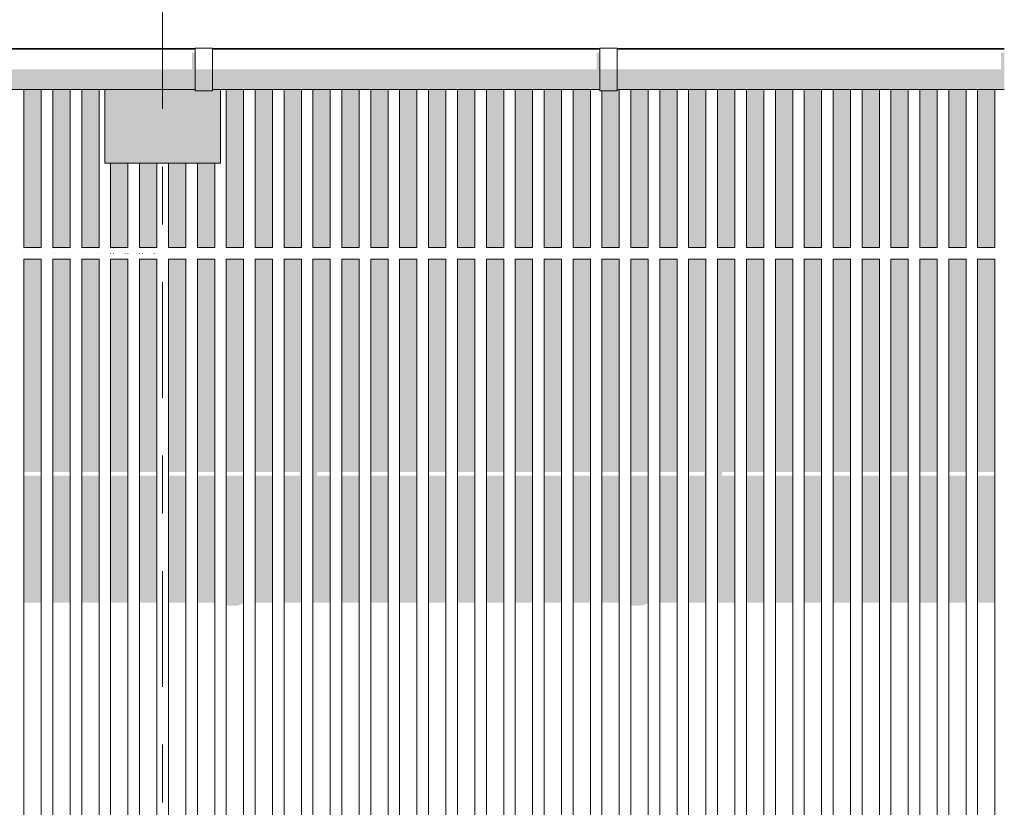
# Model space of a CAD drawing. Header units: metres. Extents: x -111 to -1, y -8 to 26.
# Tile 75 of 256: x -43 to -41.29, y 4.59 to 5.95. Entities that reach past the tile are written whole.
import ezdxf
from ezdxf.enums import TextEntityAlignment as Align

# ---------------------------------------------------------------- set-up
doc = ezdxf.new("R2010")
doc.units = ezdxf.units.M
doc.header["$MEASUREMENT"] = 0
doc.linetypes.add('Raster', pattern=[0.4, 0.2, -0.1, 0, -0.1])
for name, color, linetype in [('20 Träger', 7, 'Continuous'), ('30 Dachaufbau', 7, 'Continuous'), ('30 Dachentwässerung', 7, 'Continuous'), ('50 Sanitäreinrichtung', 7, 'Continuous'), ('90 Achsraster', 7, 'Continuous'), ('94 Genehmigungsplanung Bemaßung', 7, 'Continuous')]:
    doc.layers.add(name, color=color, linetype=linetype)
doc.styles.add('ERSTELLTER_STIL_1', font='arial.ttf')
doc.styles.add('ERSTELLTER_STIL_2', font='arial.ttf')
doc.dimstyles.new('ERSTELLTER_STIL__1', dxfattribs={"dimtxt": 0.25, "dimasz": 0.19, "dimexe": 0.18, "dimexo": 0.1, "dimgap": 0, "dimtad": 1, "dimtih": 1, "dimtoh": 1, "dimzin": 0, "dimdsep": 46, "dimtxsty": 'ERSTELLTER_STIL_2', "dimblk": 'ARROWHEAD_6', "dimblk1": 'ARROWHEAD_6', "dimblk2": 'ARROWHEAD_6', "dimcen": 0.09, "dimclrd": 7, "dimclre": 7, "dimclrt": 7, "dimazin": 0, "dimtfac": 1, "dimtdec": 4, "dimtmove": 0, "dimatfit": 3, "dimfxl": 1, "dimtolj": 1, "dimtzin": 0, "dimarcsym": 0})

# ---------------------------------------------------------------- blocks, each defined once
blk = doc.blocks.new('Standard-Rastermarker[4]_1', base_point=(-42.7515, 10))
at = {"layer": '90 Achsraster', "color": 14, "linetype": 'Raster', "lineweight": 18, "true_color": 0xa80000}
blk.add_line((-42.7515, 9), (-42.7515, -1), dxfattribs=at)
at = {"layer": '90 Achsraster', "color": 14, "lineweight": 18, "true_color": 0xa80000, "style": 'ERSTELLTER_STIL_1'}
for tag, p in [('AC_MarkerText_1_0', (-42.7515, 10.5)), ('AC_MarkerText_1_1', (-42.7515, -2.2))]:
    blk.add_attdef(tag, text='', height=0.3, rotation=360, dxfattribs=at).set_placement(p, align=Align.TOP_CENTER)
blk = doc.blocks.new('*D128', base_point=(-27236.1321, 0))
at = {"layer": '94 Genehmigungsplanung Bemaßung', "color": 7, "linetype": 'Continuous', "lineweight": 13}
for p, q in [((-58.1625, 9.3843), (-58.1625, 9.7593)), ((-17.3411, 9.3843), (-17.3411, 9.7593)), ((-58.0625, 9.6718), (-58.2625, 9.4718)), ((-17.2411, 9.6718), (-17.4411, 9.4718)), ((-58.3125, 9.5718), (-58.1625, 9.5718)), ((-58.1625, 9.5718), (-17.3411, 9.5718))]:
    blk.add_line(p, q, dxfattribs=at)
at = {"layer": '94 Genehmigungsplanung Bemaßung', "color": 7, "lineweight": 13, "insert": (-38.1808, 9.6218), "char_height": 0.25, "attachment_point": 7, "style": 'ERSTELLTER_STIL_2'}
blk.add_mtext('\\A1;{\\pql;\\fArial|b0|i0|c0|p0;\\W1.000000;40,82}', dxfattribs=at)
blk = doc.blocks.new('ARROWHEAD_6')
at = {"color": 0, "linetype": 'Continuous', "lineweight": 0}
for p, q in [((-0.5, -0.5), (0.5, 0.5)), ((0, 0), (-1, 0))]:
    blk.add_line(p, q, dxfattribs=at)

msp = doc.modelspace()

# ---------------------------------------------------------------- hatches: boundary and pattern name
at = {"layer": '20 Träger', "linetype": 'Continuous', "lineweight": 0, "true_color": 0x000000}
for points in [[(-42.8511, 5.9044), (-42.8511, 5.9034), (-42.695, 5.9034), (-42.695, 5.9044)], [(-42.6511, 5.9044), (-42.665, 5.9044), (-42.665, 5.9034), (-42.6511, 5.9034)], [(-42.8511, 5.8334), (-42.8511, 5.7062), (-42.6511, 5.7062), (-42.6511, 5.8334), (-42.665, 5.8334), (-42.665, 5.8314), (-42.695, 5.8314), (-42.695, 5.8334)]]:
    msp.add_hatch(color=18, dxfattribs=at).paths.add_polyline_path(points)
at = {"layer": '30 Dachentwässerung', "linetype": 'Continuous', "lineweight": 0, "true_color": 0x000000}
for points in [[(-42.7005, 5.8975), (-42.7005, 5.8684), (-42.695, 5.8684), (-42.695, 5.8975)], [(-42.0005, 5.8975), (-42.0005, 5.8684), (-41.995, 5.8684), (-41.995, 5.8975)], [(-41.3005, 5.8975), (-41.3005, 5.8684), (-41.295, 5.8684), (-41.295, 5.8975)], [(-43.365, 5.8684), (-43.365, 5.8428), (-42.695, 5.8428), (-42.695, 5.8684)], [(-42.665, 5.8413), (-42.665, 5.8684), (-42.695, 5.8684), (-42.695, 5.8413)], [(-42.665, 5.8428), (-41.995, 5.8428), (-41.995, 5.8684), (-42.665, 5.8684)], [(-41.965, 5.8413), (-41.965, 5.8684), (-41.995, 5.8684), (-41.995, 5.8413)], [(-41.965, 5.8684), (-41.965, 5.8428), (-41.295, 5.8428), (-41.295, 5.8684)], [(-43.365, 5.8334), (-42.695, 5.8334), (-42.695, 5.8428), (-43.365, 5.8428)], [(-42.665, 5.8314), (-42.665, 5.8413), (-42.695, 5.8413), (-42.695, 5.8314)], [(-42.665, 5.8428), (-42.665, 5.8334), (-41.995, 5.8334), (-41.995, 5.8428)], [(-41.965, 5.8314), (-41.965, 5.8413), (-41.995, 5.8413), (-41.995, 5.8314)], [(-41.295, 5.8428), (-41.965, 5.8428), (-41.965, 5.8334), (-41.295, 5.8334)]]:
    msp.add_hatch(color=18, dxfattribs=at).paths.add_polyline_path(points)
at = {"layer": '50 Sanitäreinrichtung', "linetype": 'Continuous', "lineweight": 0, "true_color": 0x000000}
for points in [[(-43.0111, 5.9034), (-42.9911, 5.9034), (-42.9911, 5.9044), (-43.0111, 5.9044)], [(-42.9911, 5.9044), (-42.9911, 5.9034), (-42.9611, 5.9034), (-42.9611, 5.9044)], [(-42.9611, 5.9034), (-42.9411, 5.9034), (-42.9411, 5.9044), (-42.9611, 5.9044)], [(-42.9411, 5.9044), (-42.9411, 5.9034), (-42.9111, 5.9034), (-42.9111, 5.9044)], [(-42.8911, 5.9044), (-42.9111, 5.9044), (-42.9111, 5.9034), (-42.8911, 5.9034)], [(-42.8911, 5.9044), (-42.8911, 5.9034), (-42.8611, 5.9034), (-42.8611, 5.9044)], [(-42.8511, 5.9044), (-42.8611, 5.9044), (-42.8611, 5.9034), (-42.8511, 5.9034)], [(-42.6411, 5.9044), (-42.6511, 5.9044), (-42.6511, 5.9034), (-42.6411, 5.9034)], [(-42.6411, 5.9044), (-42.6411, 5.9034), (-42.6111, 5.9034), (-42.6111, 5.9044)], [(-42.5911, 5.9044), (-42.6111, 5.9044), (-42.6111, 5.9034), (-42.5911, 5.9034)], [(-42.5911, 5.9044), (-42.5911, 5.9034), (-42.5611, 5.9034), (-42.5611, 5.9044)], [(-42.5611, 5.9044), (-42.5611, 5.9034), (-42.5411, 5.9034), (-42.5411, 5.9044)], [(-42.5411, 5.9044), (-42.5411, 5.9034), (-42.5111, 5.9034), (-42.5111, 5.9044)], [(-42.4911, 5.9044), (-42.5111, 5.9044), (-42.5111, 5.9034), (-42.4911, 5.9034)], [(-42.4911, 5.9044), (-42.4911, 5.9034), (-42.4611, 5.9034), (-42.4611, 5.9044)], [(-42.4411, 5.9044), (-42.4611, 5.9044), (-42.4611, 5.9034), (-42.4411, 5.9034)], [(-42.4411, 5.9044), (-42.4411, 5.9034), (-42.4111, 5.9034), (-42.4111, 5.9044)], [(-42.3911, 5.9044), (-42.4111, 5.9044), (-42.4111, 5.9034), (-42.3911, 5.9034)], [(-42.3911, 5.9044), (-42.3911, 5.9034), (-42.3611, 5.9034), (-42.3611, 5.9044)], [(-42.3411, 5.9044), (-42.3611, 5.9044), (-42.3611, 5.9034), (-42.3411, 5.9034)], [(-42.3411, 5.9044), (-42.3411, 5.9034), (-42.3111, 5.9034), (-42.3111, 5.9044)], [(-42.3111, 5.9034), (-42.2911, 5.9034), (-42.2911, 5.9044), (-42.3111, 5.9044)], [(-42.2911, 5.9044), (-42.2911, 5.9034), (-42.2611, 5.9034), (-42.2611, 5.9044)], [(-42.2411, 5.9044), (-42.2611, 5.9044), (-42.2611, 5.9034), (-42.2411, 5.9034)], [(-42.2411, 5.9044), (-42.2411, 5.9034), (-42.2111, 5.9034), (-42.2111, 5.9044)], [(-42.2111, 5.9034), (-42.1911, 5.9034), (-42.1911, 5.9044), (-42.2111, 5.9044)], [(-42.1911, 5.9044), (-42.1911, 5.9034), (-42.1611, 5.9034), (-42.1611, 5.9044)], [(-42.1611, 5.9034), (-42.1411, 5.9034), (-42.1411, 5.9044), (-42.1611, 5.9044)], [(-42.1411, 5.9044), (-42.1411, 5.9034), (-42.1111, 5.9034), (-42.1111, 5.9044)], [(-42.0911, 5.9044), (-42.1111, 5.9044), (-42.1111, 5.9034), (-42.0911, 5.9034)], [(-42.0911, 5.9044), (-42.0911, 5.9034), (-42.0611, 5.9034), (-42.0611, 5.9044)], [(-42.0611, 5.9044), (-42.0611, 5.9034), (-42.0411, 5.9034), (-42.0411, 5.9044)], [(-42.0411, 5.9044), (-42.0411, 5.9034), (-42.0111, 5.9034), (-42.0111, 5.9044)], [(-42.0111, 5.9034), (-41.995, 5.9034), (-41.995, 5.9044), (-42.0111, 5.9044)], [(-41.9611, 5.9044), (-41.965, 5.9044), (-41.965, 5.9034), (-41.9611, 5.9034)], [(-41.9411, 5.9044), (-41.9611, 5.9044), (-41.9611, 5.9034), (-41.9411, 5.9034)], [(-41.9411, 5.9044), (-41.9411, 5.9034), (-41.9111, 5.9034), (-41.9111, 5.9044)], [(-41.9111, 5.9044), (-41.9111, 5.9034), (-41.8911, 5.9034), (-41.8911, 5.9044)], [(-41.8911, 5.9044), (-41.8911, 5.9034), (-41.8611, 5.9034), (-41.8611, 5.9044)], [(-41.8411, 5.9044), (-41.8611, 5.9044), (-41.8611, 5.9034), (-41.8411, 5.9034)], [(-41.8411, 5.9044), (-41.8411, 5.9034), (-41.8111, 5.9034), (-41.8111, 5.9044)], [(-41.8111, 5.9044), (-41.8111, 5.9034), (-41.7911, 5.9034), (-41.7911, 5.9044)], [(-41.7911, 5.9044), (-41.7911, 5.9034), (-41.7611, 5.9034), (-41.7611, 5.9044)], [(-41.7611, 5.9034), (-41.7411, 5.9034), (-41.7411, 5.9044), (-41.7611, 5.9044)], [(-41.7411, 5.9044), (-41.7411, 5.9034), (-41.7111, 5.9034), (-41.7111, 5.9044)], [(-41.6911, 5.9044), (-41.7111, 5.9044), (-41.7111, 5.9034), (-41.6911, 5.9034)], [(-41.6911, 5.9044), (-41.6911, 5.9034), (-41.6611, 5.9034), (-41.6611, 5.9044)], [(-41.6611, 5.9044), (-41.6611, 5.9034), (-41.6411, 5.9034), (-41.6411, 5.9044)], [(-41.6411, 5.9044), (-41.6411, 5.9034), (-41.6111, 5.9034), (-41.6111, 5.9044)], [(-41.5911, 5.9044), (-41.6111, 5.9044), (-41.6111, 5.9034), (-41.5911, 5.9034)], [(-41.5911, 5.9044), (-41.5911, 5.9034), (-41.5611, 5.9034), (-41.5611, 5.9044)], [(-41.5611, 5.9044), (-41.5611, 5.9034), (-41.5411, 5.9034), (-41.5411, 5.9044)], [(-41.5411, 5.9044), (-41.5411, 5.9034), (-41.5111, 5.9034), (-41.5111, 5.9044)], [(-41.5111, 5.9034), (-41.4911, 5.9034), (-41.4911, 5.9044), (-41.5111, 5.9044)], [(-41.4911, 5.9044), (-41.4911, 5.9034), (-41.4611, 5.9034), (-41.4611, 5.9044)], [(-41.4411, 5.9044), (-41.4611, 5.9044), (-41.4611, 5.9034), (-41.4411, 5.9034)], [(-41.4411, 5.9044), (-41.4411, 5.9034), (-41.4111, 5.9034), (-41.4111, 5.9044)], [(-41.4111, 5.9034), (-41.3911, 5.9034), (-41.3911, 5.9044), (-41.4111, 5.9044)], [(-41.3911, 5.9044), (-41.3911, 5.9034), (-41.3611, 5.9034), (-41.3611, 5.9044)], [(-41.3611, 5.9044), (-41.3611, 5.9034), (-41.3411, 5.9034), (-41.3411, 5.9044)], [(-41.3411, 5.9044), (-41.3411, 5.9034), (-41.3111, 5.9034), (-41.3111, 5.9044)], [(-41.295, 5.9044), (-41.3111, 5.9044), (-41.3111, 5.9034), (-41.295, 5.9034)], [(-42.9911, 5.56), (-42.9611, 5.56), (-42.9611, 5.8334), (-42.9911, 5.8334)], [(-42.9411, 5.56), (-42.9111, 5.56), (-42.9111, 5.8334), (-42.9411, 5.8334)], [(-42.8911, 5.56), (-42.8611, 5.56), (-42.8611, 5.8334), (-42.8911, 5.8334)], [(-42.6411, 5.56), (-42.6111, 5.56), (-42.6111, 5.8334), (-42.6411, 5.8334)], [(-42.5911, 5.56), (-42.5611, 5.56), (-42.5611, 5.8334), (-42.5911, 5.8334)], [(-42.5411, 5.56), (-42.5111, 5.56), (-42.5111, 5.8334), (-42.5411, 5.8334)], [(-42.4911, 5.56), (-42.4611, 5.56), (-42.4611, 5.8334), (-42.4911, 5.8334)], [(-42.4411, 5.56), (-42.4111, 5.56), (-42.4111, 5.8334), (-42.4411, 5.8334)], [(-42.3911, 5.56), (-42.3611, 5.56), (-42.3611, 5.8334), (-42.3911, 5.8334)], [(-42.3111, 5.8334), (-42.3411, 5.8334), (-42.3411, 5.56), (-42.3111, 5.56)], [(-42.2611, 5.8334), (-42.2911, 5.8334), (-42.2911, 5.56), (-42.2611, 5.56)], [(-42.2111, 5.8334), (-42.2411, 5.8334), (-42.2411, 5.56), (-42.2111, 5.56)], [(-42.1611, 5.8334), (-42.1911, 5.8334), (-42.1911, 5.56), (-42.1611, 5.56)], [(-42.1111, 5.8334), (-42.1411, 5.8334), (-42.1411, 5.56), (-42.1111, 5.56)], [(-42.0611, 5.8334), (-42.0911, 5.8334), (-42.0911, 5.56), (-42.0611, 5.56)], [(-42.0111, 5.8334), (-42.0411, 5.8334), (-42.0411, 5.56), (-42.0111, 5.56)], [(-41.965, 5.8314), (-41.9911, 5.8314), (-41.9911, 5.56), (-41.9611, 5.56), (-41.9611, 5.8334), (-41.965, 5.8334)], [(-41.9411, 5.56), (-41.9111, 5.56), (-41.9111, 5.8334), (-41.9411, 5.8334)], [(-41.8911, 5.56), (-41.8611, 5.56), (-41.8611, 5.8334), (-41.8911, 5.8334)], [(-41.8411, 5.56), (-41.8111, 5.56), (-41.8111, 5.8334), (-41.8411, 5.8334)], [(-41.7911, 5.56), (-41.7611, 5.56), (-41.7611, 5.8334), (-41.7911, 5.8334)], [(-41.7411, 5.56), (-41.7111, 5.56), (-41.7111, 5.8334), (-41.7411, 5.8334)], [(-41.6911, 5.56), (-41.6611, 5.56), (-41.6611, 5.8334), (-41.6911, 5.8334)], [(-41.6411, 5.56), (-41.6111, 5.56), (-41.6111, 5.8334), (-41.6411, 5.8334)], [(-41.5911, 5.56), (-41.5611, 5.56), (-41.5611, 5.8334), (-41.5911, 5.8334)], [(-41.5411, 5.56), (-41.5111, 5.56), (-41.5111, 5.8334), (-41.5411, 5.8334)], [(-41.4911, 5.56), (-41.4611, 5.56), (-41.4611, 5.8334), (-41.4911, 5.8334)], [(-41.4411, 5.56), (-41.4111, 5.56), (-41.4111, 5.8334), (-41.4411, 5.8334)], [(-41.3911, 5.56), (-41.3611, 5.56), (-41.3611, 5.8334), (-41.3911, 5.8334)], [(-41.3411, 5.56), (-41.3111, 5.56), (-41.3111, 5.8334), (-41.3411, 5.8334)], [(-42.8411, 5.7062), (-42.8411, 5.56), (-42.8111, 5.56), (-42.8111, 5.7062)], [(-42.7911, 5.7062), (-42.7911, 5.56), (-42.7611, 5.56), (-42.7611, 5.7062)], [(-42.7411, 5.7062), (-42.7411, 5.56), (-42.7111, 5.56), (-42.7111, 5.7062)], [(-42.6911, 5.56), (-42.6611, 5.56), (-42.6611, 5.7062), (-42.6911, 5.7062)], [(-42.9611, 5.54), (-42.9911, 5.54), (-42.9911, 5.1716), (-42.9611, 5.1716)], [(-42.9411, 5.1716), (-42.9111, 5.1716), (-42.9111, 5.54), (-42.9411, 5.54)], [(-42.8611, 5.54), (-42.8911, 5.54), (-42.8911, 5.1716), (-42.8611, 5.1716)], [(-42.8411, 5.1716), (-42.8111, 5.1716), (-42.8111, 5.54), (-42.8411, 5.54)], [(-42.7611, 5.54), (-42.7911, 5.54), (-42.7911, 5.1716), (-42.7611, 5.1716)], [(-42.7411, 5.1716), (-42.7111, 5.1716), (-42.7111, 5.54), (-42.7411, 5.54)], [(-42.6911, 5.1716), (-42.6611, 5.1716), (-42.6611, 5.54), (-42.6911, 5.54)], [(-42.6111, 5.54), (-42.6411, 5.54), (-42.6411, 5.1716), (-42.6111, 5.1716)], [(-42.5911, 5.1716), (-42.5611, 5.1716), (-42.5611, 5.54), (-42.5911, 5.54)], [(-42.5111, 5.54), (-42.5411, 5.54), (-42.5411, 5.1716), (-42.5131, 5.1716), (-42.5144, 5.1653), (-42.5411, 5.1653), (-42.5411, 4.9455), (-42.5111, 4.9455)], [(-42.4911, 4.9455), (-42.4611, 4.9455), (-42.4611, 5.1653), (-42.4844, 5.1653), (-42.4831, 5.1716), (-42.4611, 5.1716), (-42.4611, 5.54), (-42.4911, 5.54)], [(-42.4111, 5.54), (-42.4411, 5.54), (-42.4411, 5.1716), (-42.4111, 5.1716)], [(-42.3611, 5.54), (-42.3911, 5.54), (-42.3911, 5.1716), (-42.3611, 5.1716)], [(-42.3111, 5.54), (-42.3411, 5.54), (-42.3411, 5.1716), (-42.3111, 5.1716)], [(-42.2611, 5.54), (-42.2911, 5.54), (-42.2911, 5.1716), (-42.2611, 5.1716)], [(-42.2111, 5.54), (-42.2411, 5.54), (-42.2411, 5.1716), (-42.2111, 5.1716)], [(-42.1611, 5.54), (-42.1911, 5.54), (-42.1911, 5.1716), (-42.1611, 5.1716)], [(-42.1411, 5.1716), (-42.1111, 5.1716), (-42.1111, 5.54), (-42.1411, 5.54)], [(-42.0611, 5.54), (-42.0911, 5.54), (-42.0911, 5.1716), (-42.0611, 5.1716)], [(-42.0111, 5.54), (-42.0411, 5.54), (-42.0411, 5.1716), (-42.0111, 5.1716)], [(-41.9611, 5.54), (-41.9911, 5.54), (-41.9911, 5.1716), (-41.9611, 5.1716)], [(-41.9111, 5.54), (-41.9411, 5.54), (-41.9411, 5.1716), (-41.9111, 5.1716)], [(-41.8911, 5.1716), (-41.8611, 5.1716), (-41.8611, 5.54), (-41.8911, 5.54)], [(-41.8411, 4.9455), (-41.8111, 4.9455), (-41.8111, 5.54), (-41.8411, 5.54), (-41.8411, 5.1716), (-41.8131, 5.1716), (-41.8144, 5.1653), (-41.8411, 5.1653)], [(-41.7611, 5.54), (-41.7911, 5.54), (-41.7911, 4.9455), (-41.7611, 4.9455), (-41.7611, 5.1653), (-41.7844, 5.1653), (-41.7831, 5.1716), (-41.7611, 5.1716)], [(-41.7111, 5.54), (-41.7411, 5.54), (-41.7411, 5.1716), (-41.7111, 5.1716)], [(-41.6911, 5.1716), (-41.6611, 5.1716), (-41.6611, 5.54), (-41.6911, 5.54)], [(-41.6111, 5.54), (-41.6411, 5.54), (-41.6411, 5.1716), (-41.6111, 5.1716)], [(-41.5611, 5.54), (-41.5911, 5.54), (-41.5911, 5.1716), (-41.5611, 5.1716)], [(-41.5111, 5.54), (-41.5411, 5.54), (-41.5411, 5.1716), (-41.5111, 5.1716)], [(-41.4911, 5.1716), (-41.4611, 5.1716), (-41.4611, 5.54), (-41.4911, 5.54)], [(-41.4111, 5.54), (-41.4411, 5.54), (-41.4411, 5.1716), (-41.4111, 5.1716)], [(-41.3911, 5.1716), (-41.3611, 5.1716), (-41.3611, 5.54), (-41.3911, 5.54)], [(-41.3111, 5.54), (-41.3411, 5.54), (-41.3411, 5.1716), (-41.3111, 5.1716)], [(-42.9911, 4.9455), (-42.9611, 4.9455), (-42.9611, 5.1653), (-42.9911, 5.1653)], [(-42.9111, 5.1653), (-42.9411, 5.1653), (-42.9411, 4.9455), (-42.9111, 4.9455)], [(-42.8911, 4.9455), (-42.8611, 4.9455), (-42.8611, 5.1653), (-42.8911, 5.1653)], [(-42.8411, 4.9455), (-42.8111, 4.9455), (-42.8111, 5.1653), (-42.8411, 5.1653)], [(-42.7611, 5.1653), (-42.7911, 5.1653), (-42.7911, 4.9455), (-42.7611, 4.9455)], [(-42.7111, 5.1653), (-42.7411, 5.1653), (-42.7411, 4.9455), (-42.7111, 4.9455)], [(-42.6911, 4.9455), (-42.6611, 4.9455), (-42.6611, 5.1653), (-42.6911, 5.1653)], [(-42.6411, 4.9406), (-42.621, 4.9406), (-42.6111, 4.9447), (-42.6111, 5.1653), (-42.6411, 5.1653)], [(-42.5911, 4.9455), (-42.5611, 4.9455), (-42.5611, 5.1653), (-42.5911, 5.1653)], [(-42.4411, 4.9455), (-42.4111, 4.9455), (-42.4111, 5.1653), (-42.4411, 5.1653)], [(-42.3611, 5.1653), (-42.3911, 5.1653), (-42.3911, 4.9455), (-42.3611, 4.9455)], [(-42.3411, 4.9455), (-42.3111, 4.9455), (-42.3111, 5.1653), (-42.3411, 5.1653)], [(-42.2911, 4.9455), (-42.2611, 4.9455), (-42.2611, 5.1653), (-42.2911, 5.1653)], [(-42.2111, 5.1653), (-42.2411, 5.1653), (-42.2411, 4.9455), (-42.2111, 4.9455)], [(-42.1611, 5.1653), (-42.1911, 5.1653), (-42.1911, 4.9455), (-42.1611, 4.9455)], [(-42.1111, 5.1653), (-42.1411, 5.1653), (-42.1411, 4.9455), (-42.1111, 4.9455)], [(-42.0911, 4.9455), (-42.0611, 4.9455), (-42.0611, 5.1653), (-42.0911, 5.1653)], [(-42.0111, 5.1653), (-42.0411, 5.1653), (-42.0411, 4.9455), (-42.0111, 4.9455)], [(-41.9611, 5.1653), (-41.9911, 5.1653), (-41.9911, 4.9455), (-41.9611, 4.9455)], [(-41.9411, 4.9406), (-41.921, 4.9406), (-41.9111, 4.9447), (-41.9111, 5.1653), (-41.9411, 5.1653)], [(-41.8611, 5.1653), (-41.8911, 5.1653), (-41.8911, 4.9455), (-41.8611, 4.9455)], [(-41.7111, 5.1653), (-41.7411, 5.1653), (-41.7411, 4.9455), (-41.7111, 4.9455)], [(-41.6911, 4.9455), (-41.6611, 4.9455), (-41.6611, 5.1653), (-41.6911, 5.1653)], [(-41.6411, 4.9455), (-41.6111, 4.9455), (-41.6111, 5.1653), (-41.6411, 5.1653)], [(-41.5611, 5.1653), (-41.5911, 5.1653), (-41.5911, 4.9455), (-41.5611, 4.9455)], [(-41.5411, 4.9455), (-41.5111, 4.9455), (-41.5111, 5.1653), (-41.5411, 5.1653)], [(-41.4911, 4.9455), (-41.4611, 4.9455), (-41.4611, 5.1653), (-41.4911, 5.1653)], [(-41.4411, 4.9455), (-41.4111, 4.9455), (-41.4111, 5.1653), (-41.4411, 5.1653)], [(-41.3611, 5.1653), (-41.3911, 5.1653), (-41.3911, 4.9455), (-41.3611, 4.9455)], [(-41.3411, 4.9455), (-41.3111, 4.9455), (-41.3111, 5.1653), (-41.3411, 5.1653)]]:
    msp.add_hatch(color=18, dxfattribs=at).paths.add_polyline_path(points)

# ---------------------------------------------------------------- linework, layer by layer
at = {"layer": '20 Träger', "color": 7, "linetype": 'Continuous', "lineweight": 18}
for p, q in [((-42.8511, 5.9044), (-42.8511, 5.9034)), ((-42.6511, 5.9044), (-42.6511, 5.9034)), ((-42.8511, 5.8334), (-42.8511, 5.7062)), ((-42.6511, 5.8334), (-42.6511, 5.7062)), ((-42.8511, 5.7062), (-42.6511, 5.7062))]:
    msp.add_line(p, q, dxfattribs=at)
at = {"layer": '30 Dachaufbau', "color": 7, "linetype": 'Continuous', "lineweight": 13}
for p, q in [((-42.695, 5.9044), (-43.365, 5.9044)), ((-41.995, 5.9044), (-42.665, 5.9044)), ((-41.295, 5.9044), (-41.965, 5.9044))]:
    msp.add_line(p, q, dxfattribs=at)
at = {"layer": '30 Dachentwässerung', "color": 7, "linetype": 'Continuous', "lineweight": 13}
for p, q in [((-43.365, 5.9034), (-42.695, 5.9034)), ((-42.695, 5.8684), (-42.695, 5.9054)), ((-42.665, 5.9054), (-42.695, 5.9054)), ((-42.665, 5.8684), (-42.665, 5.9054)), ((-42.665, 5.9034), (-41.995, 5.9034)), ((-41.995, 5.8684), (-41.995, 5.9054)), ((-41.965, 5.9054), (-41.995, 5.9054)), ((-41.965, 5.8684), (-41.965, 5.9054)), ((-41.965, 5.9034), (-41.295, 5.9034)), ((-42.695, 5.8413), (-42.695, 5.8684)), ((-42.665, 5.8413), (-42.665, 5.8684)), ((-41.995, 5.8413), (-41.995, 5.8684)), ((-41.965, 5.8413), (-41.965, 5.8684)), ((-43.365, 5.8334), (-42.695, 5.8334)), ((-42.695, 5.8314), (-42.695, 5.8413)), ((-42.665, 5.8314), (-42.695, 5.8314)), ((-42.665, 5.8314), (-42.665, 5.8413)), ((-42.665, 5.8334), (-41.995, 5.8334)), ((-41.995, 5.8314), (-41.995, 5.8413)), ((-41.965, 5.8314), (-41.995, 5.8314)), ((-41.965, 5.8314), (-41.965, 5.8413)), ((-41.965, 5.8334), (-41.295, 5.8334))]:
    msp.add_line(p, q, dxfattribs=at)
at = {"layer": '50 Sanitäreinrichtung', "color": 251, "linetype": 'Continuous', "lineweight": 18, "true_color": 0x5f5f5f}
for p, q in [((-42.9911, 5.9034), (-42.9911, 5.9044)), ((-42.9611, 5.9034), (-42.9611, 5.9044)), ((-42.9411, 5.9034), (-42.9411, 5.9044)), ((-42.9111, 5.9034), (-42.9111, 5.9044)), ((-42.8911, 5.9034), (-42.8911, 5.9044)), ((-42.8611, 5.9034), (-42.8611, 5.9044)), ((-42.6411, 5.9034), (-42.6411, 5.9044)), ((-42.6111, 5.9034), (-42.6111, 5.9044)), ((-42.5911, 5.9034), (-42.5911, 5.9044)), ((-42.5611, 5.9034), (-42.5611, 5.9044)), ((-42.5411, 5.9034), (-42.5411, 5.9044)), ((-42.5111, 5.9034), (-42.5111, 5.9044)), ((-42.4911, 5.9034), (-42.4911, 5.9044)), ((-42.4611, 5.9034), (-42.4611, 5.9044)), ((-42.4411, 5.9034), (-42.4411, 5.9044)), ((-42.4111, 5.9034), (-42.4111, 5.9044)), ((-42.3911, 5.9034), (-42.3911, 5.9044)), ((-42.3611, 5.9034), (-42.3611, 5.9044)), ((-42.3411, 5.9034), (-42.3411, 5.9044)), ((-42.3111, 5.9034), (-42.3111, 5.9044)), ((-42.2911, 5.9034), (-42.2911, 5.9044)), ((-42.2611, 5.9034), (-42.2611, 5.9044)), ((-42.2411, 5.9034), (-42.2411, 5.9044)), ((-42.2111, 5.9034), (-42.2111, 5.9044)), ((-42.1911, 5.9034), (-42.1911, 5.9044)), ((-42.1611, 5.9034), (-42.1611, 5.9044)), ((-42.1411, 5.9034), (-42.1411, 5.9044)), ((-42.1111, 5.9034), (-42.1111, 5.9044)), ((-42.0911, 5.9034), (-42.0911, 5.9044)), ((-42.0611, 5.9034), (-42.0611, 5.9044)), ((-42.0411, 5.9034), (-42.0411, 5.9044)), ((-42.0111, 5.9034), (-42.0111, 5.9044)), ((-41.9611, 5.9034), (-41.9611, 5.9044)), ((-41.9411, 5.9034), (-41.9411, 5.9044)), ((-41.9111, 5.9034), (-41.9111, 5.9044)), ((-41.8911, 5.9034), (-41.8911, 5.9044)), ((-41.8611, 5.9034), (-41.8611, 5.9044)), ((-41.8411, 5.9034), (-41.8411, 5.9044)), ((-41.8111, 5.9034), (-41.8111, 5.9044)), ((-41.7911, 5.9034), (-41.7911, 5.9044)), ((-41.7611, 5.9034), (-41.7611, 5.9044)), ((-41.7411, 5.9034), (-41.7411, 5.9044)), ((-41.7111, 5.9034), (-41.7111, 5.9044)), ((-41.6911, 5.9034), (-41.6911, 5.9044)), ((-41.6611, 5.9034), (-41.6611, 5.9044)), ((-41.6411, 5.9034), (-41.6411, 5.9044)), ((-41.6111, 5.9034), (-41.6111, 5.9044)), ((-41.5911, 5.9034), (-41.5911, 5.9044)), ((-41.5611, 5.9034), (-41.5611, 5.9044)), ((-41.5411, 5.9034), (-41.5411, 5.9044)), ((-41.5111, 5.9034), (-41.5111, 5.9044)), ((-41.4911, 5.9034), (-41.4911, 5.9044)), ((-41.4611, 5.9034), (-41.4611, 5.9044)), ((-41.4411, 5.9034), (-41.4411, 5.9044)), ((-41.4111, 5.9034), (-41.4111, 5.9044)), ((-41.3911, 5.9034), (-41.3911, 5.9044)), ((-41.3611, 5.9034), (-41.3611, 5.9044)), ((-41.3411, 5.9034), (-41.3411, 5.9044)), ((-41.3111, 5.9034), (-41.3111, 5.9044)), ((-42.9911, 5.56), (-42.9911, 5.8334)), ((-42.9611, 5.56), (-42.9611, 5.8334)), ((-42.9411, 5.56), (-42.9411, 5.8334)), ((-42.9111, 5.56), (-42.9111, 5.8334)), ((-42.8911, 5.56), (-42.8911, 5.8334)), ((-42.8611, 5.56), (-42.8611, 5.8334)), ((-42.6411, 5.56), (-42.6411, 5.8334)), ((-42.6111, 5.56), (-42.6111, 5.8334)), ((-42.5911, 5.56), (-42.5911, 5.8334)), ((-42.5611, 5.56), (-42.5611, 5.8334)), ((-42.5411, 5.56), (-42.5411, 5.8334)), ((-42.5111, 5.56), (-42.5111, 5.8334)), ((-42.4911, 5.56), (-42.4911, 5.8334)), ((-42.4611, 5.56), (-42.4611, 5.8334)), ((-42.4411, 5.56), (-42.4411, 5.8334)), ((-42.4111, 5.56), (-42.4111, 5.8334)), ((-42.3911, 5.56), (-42.3911, 5.8334)), ((-42.3611, 5.56), (-42.3611, 5.8334)), ((-42.3411, 5.56), (-42.3411, 5.8334)), ((-42.3111, 5.56), (-42.3111, 5.8334)), ((-42.2911, 5.56), (-42.2911, 5.8334)), ((-42.2611, 5.56), (-42.2611, 5.8334)), ((-42.2411, 5.56), (-42.2411, 5.8334)), ((-42.2111, 5.56), (-42.2111, 5.8334)), ((-42.1911, 5.56), (-42.1911, 5.8334)), ((-42.1611, 5.56), (-42.1611, 5.8334)), ((-42.1411, 5.56), (-42.1411, 5.8334)), ((-42.1111, 5.56), (-42.1111, 5.8334)), ((-42.0911, 5.56), (-42.0911, 5.8334)), ((-42.0611, 5.56), (-42.0611, 5.8334)), ((-42.0411, 5.56), (-42.0411, 5.8334)), ((-42.0111, 5.56), (-42.0111, 5.8334)), ((-41.9911, 5.56), (-41.9911, 5.8314)), ((-41.9611, 5.56), (-41.9611, 5.8334)), ((-41.9411, 5.56), (-41.9411, 5.8334)), ((-41.9111, 5.56), (-41.9111, 5.8334)), ((-41.8911, 5.56), (-41.8911, 5.8334)), ((-41.8611, 5.56), (-41.8611, 5.8334)), ((-41.8411, 5.56), (-41.8411, 5.8334)), ((-41.8111, 5.56), (-41.8111, 5.8334)), ((-41.7911, 5.56), (-41.7911, 5.8334)), ((-41.7611, 5.56), (-41.7611, 5.8334)), ((-41.7411, 5.56), (-41.7411, 5.8334)), ((-41.7111, 5.56), (-41.7111, 5.8334)), ((-41.6911, 5.56), (-41.6911, 5.8334)), ((-41.6611, 5.56), (-41.6611, 5.8334)), ((-41.6411, 5.56), (-41.6411, 5.8334)), ((-41.6111, 5.56), (-41.6111, 5.8334)), ((-41.5911, 5.56), (-41.5911, 5.8334)), ((-41.5611, 5.56), (-41.5611, 5.8334)), ((-41.5411, 5.56), (-41.5411, 5.8334)), ((-41.5111, 5.56), (-41.5111, 5.8334)), ((-41.4911, 5.56), (-41.4911, 5.8334)), ((-41.4611, 5.56), (-41.4611, 5.8334)), ((-41.4411, 5.56), (-41.4411, 5.8334)), ((-41.4111, 5.56), (-41.4111, 5.8334)), ((-41.3911, 5.56), (-41.3911, 5.8334)), ((-41.3611, 5.56), (-41.3611, 5.8334)), ((-41.3411, 5.56), (-41.3411, 5.8334)), ((-41.3111, 5.56), (-41.3111, 5.8334)), ((-42.8411, 5.56), (-42.8411, 5.7062)), ((-42.8111, 5.56), (-42.8111, 5.7062)), ((-42.7911, 5.56), (-42.7911, 5.7062)), ((-42.7611, 5.56), (-42.7611, 5.7062)), ((-42.7411, 5.56), (-42.7411, 5.7062)), ((-42.7111, 5.56), (-42.7111, 5.7062)), ((-42.6911, 5.56), (-42.6911, 5.7062)), ((-42.6611, 5.56), (-42.6611, 5.7062)), ((-42.9911, 5.56), (-42.9611, 5.56)), ((-42.9411, 5.56), (-42.9111, 5.56)), ((-42.8911, 5.56), (-42.8611, 5.56)), ((-42.8411, 5.56), (-42.8111, 5.56)), ((-42.7911, 5.56), (-42.7611, 5.56)), ((-42.7411, 5.56), (-42.7111, 5.56)), ((-42.6911, 5.56), (-42.6611, 5.56)), ((-42.6411, 5.56), (-42.6111, 5.56)), ((-42.5911, 5.56), (-42.5611, 5.56)), ((-42.5411, 5.56), (-42.5111, 5.56)), ((-42.4911, 5.56), (-42.4611, 5.56)), ((-42.4411, 5.56), (-42.4111, 5.56)), ((-42.3911, 5.56), (-42.3611, 5.56)), ((-42.3411, 5.56), (-42.3111, 5.56)), ((-42.2911, 5.56), (-42.2611, 5.56)), ((-42.2411, 5.56), (-42.2111, 5.56)), ((-42.1911, 5.56), (-42.1611, 5.56)), ((-42.1411, 5.56), (-42.1111, 5.56)), ((-42.0911, 5.56), (-42.0611, 5.56)), ((-42.0411, 5.56), (-42.0111, 5.56)), ((-41.9911, 5.56), (-41.9611, 5.56)), ((-41.9411, 5.56), (-41.9111, 5.56)), ((-41.8911, 5.56), (-41.8611, 5.56)), ((-41.8411, 5.56), (-41.8111, 5.56)), ((-41.7911, 5.56), (-41.7611, 5.56)), ((-41.7411, 5.56), (-41.7111, 5.56)), ((-41.6911, 5.56), (-41.6611, 5.56)), ((-41.6411, 5.56), (-41.6111, 5.56)), ((-41.5911, 5.56), (-41.5611, 5.56)), ((-41.5411, 5.56), (-41.5111, 5.56)), ((-41.4911, 5.56), (-41.4611, 5.56)), ((-41.4411, 5.56), (-41.4111, 5.56)), ((-41.3911, 5.56), (-41.3611, 5.56)), ((-41.3411, 5.56), (-41.3111, 5.56)), ((-42.9911, 5.5499), (-42.9911, 5.55)), ((-42.9911, 3.36), (-42.9911, 5.54)), ((-42.9911, 5.54), (-42.9611, 5.54)), ((-42.9861, 5.5499), (-42.9861, 5.55)), ((-42.9661, 5.5499), (-42.9661, 5.5498)), ((-42.9611, 5.5498), (-42.9611, 5.5499)), ((-42.9611, 3.36), (-42.9611, 5.54)), ((-42.9411, 5.5497), (-42.9411, 5.5499)), ((-42.9411, 3.36), (-42.9411, 5.54)), ((-42.9411, 5.54), (-42.9111, 5.54)), ((-42.9361, 5.5497), (-42.9361, 5.5499)), ((-42.9161, 5.5498), (-42.9161, 5.5497)), ((-42.9111, 5.5497), (-42.9111, 5.5498)), ((-42.9111, 3.36), (-42.9111, 5.54)), ((-42.8911, 5.5496), (-42.8911, 5.5498)), ((-42.8911, 3.36), (-42.8911, 5.54)), ((-42.8911, 5.54), (-42.8611, 5.54)), ((-42.8861, 5.5496), (-42.8861, 5.5498)), ((-42.8661, 5.5497), (-42.8661, 5.5496)), ((-42.8611, 5.5496), (-42.8611, 5.5497)), ((-42.8611, 3.36), (-42.8611, 5.54)), ((-42.8411, 5.5495), (-42.8411, 5.5497)), ((-42.8411, 3.36), (-42.8411, 5.54)), ((-42.8411, 5.54), (-42.8111, 5.54)), ((-42.8361, 5.5495), (-42.8361, 5.5497)), ((-42.8161, 5.5496), (-42.8161, 5.5495)), ((-42.8111, 5.5495), (-42.8111, 5.5496)), ((-42.8111, 3.36), (-42.8111, 5.54)), ((-42.7911, 5.5495), (-42.7911, 5.5496)), ((-42.7911, 3.36), (-42.7911, 5.54)), ((-42.7911, 5.54), (-42.7611, 5.54)), ((-42.7861, 5.5495), (-42.7861, 5.5496)), ((-42.7661, 5.5496), (-42.7661, 5.5494)), ((-42.7611, 5.5494), (-42.7611, 5.5495)), ((-42.7611, 3.36), (-42.7611, 5.54)), ((-42.7411, 3.36), (-42.7411, 5.54)), ((-42.7411, 5.54), (-42.7111, 5.54)), ((-42.7111, 3.36), (-42.7111, 5.54)), ((-42.6911, 3.36), (-42.6911, 5.54)), ((-42.6911, 5.54), (-42.6611, 5.54)), ((-42.6611, 3.36), (-42.6611, 5.54)), ((-42.6411, 3.36), (-42.6411, 5.54)), ((-42.6411, 5.54), (-42.6111, 5.54)), ((-42.6111, 3.36), (-42.6111, 5.54)), ((-42.5911, 3.36), (-42.5911, 5.54)), ((-42.5911, 5.54), (-42.5611, 5.54)), ((-42.5611, 3.36), (-42.5611, 5.54)), ((-42.5411, 3.36), (-42.5411, 5.54)), ((-42.5411, 5.54), (-42.5111, 5.54)), ((-42.5111, 3.36), (-42.5111, 5.54)), ((-42.4911, 3.36), (-42.4911, 5.54)), ((-42.4911, 5.54), (-42.4611, 5.54)), ((-42.4611, 3.36), (-42.4611, 5.54)), ((-42.4411, 3.36), (-42.4411, 5.54)), ((-42.4411, 5.54), (-42.4111, 5.54)), ((-42.4111, 3.36), (-42.4111, 5.54)), ((-42.3911, 3.36), (-42.3911, 5.54)), ((-42.3911, 5.54), (-42.3611, 5.54)), ((-42.3611, 3.36), (-42.3611, 5.54)), ((-42.3411, 3.36), (-42.3411, 5.54)), ((-42.3411, 5.54), (-42.3111, 5.54)), ((-42.3111, 3.36), (-42.3111, 5.54)), ((-42.2911, 3.36), (-42.2911, 5.54)), ((-42.2911, 5.54), (-42.2611, 5.54)), ((-42.2611, 3.36), (-42.2611, 5.54)), ((-42.2411, 3.36), (-42.2411, 5.54)), ((-42.2411, 5.54), (-42.2111, 5.54)), ((-42.2111, 3.36), (-42.2111, 5.54)), ((-42.1911, 3.36), (-42.1911, 5.54)), ((-42.1911, 5.54), (-42.1611, 5.54)), ((-42.1611, 3.36), (-42.1611, 5.54)), ((-42.1411, 3.36), (-42.1411, 5.54)), ((-42.1411, 5.54), (-42.1111, 5.54)), ((-42.1111, 3.36), (-42.1111, 5.54)), ((-42.0911, 3.36), (-42.0911, 5.54)), ((-42.0911, 5.54), (-42.0611, 5.54)), ((-42.0611, 3.36), (-42.0611, 5.54)), ((-42.0411, 3.36), (-42.0411, 5.54)), ((-42.0411, 5.54), (-42.0111, 5.54)), ((-42.0111, 3.36), (-42.0111, 5.54)), ((-41.9911, 3.36), (-41.9911, 5.54)), ((-41.9911, 5.54), (-41.9611, 5.54)), ((-41.9611, 3.36), (-41.9611, 5.54)), ((-41.9411, 3.36), (-41.9411, 5.54)), ((-41.9411, 5.54), (-41.9111, 5.54)), ((-41.9111, 3.36), (-41.9111, 5.54)), ((-41.8911, 3.36), (-41.8911, 5.54)), ((-41.8911, 5.54), (-41.8611, 5.54)), ((-41.8611, 3.36), (-41.8611, 5.54)), ((-41.8411, 3.36), (-41.8411, 5.54)), ((-41.8411, 5.54), (-41.8111, 5.54)), ((-41.8111, 3.36), (-41.8111, 5.54)), ((-41.7911, 3.36), (-41.7911, 5.54)), ((-41.7911, 5.54), (-41.7611, 5.54)), ((-41.7611, 3.36), (-41.7611, 5.54)), ((-41.7411, 3.36), (-41.7411, 5.54)), ((-41.7411, 5.54), (-41.7111, 5.54)), ((-41.7111, 3.36), (-41.7111, 5.54)), ((-41.6911, 3.36), (-41.6911, 5.54)), ((-41.6911, 5.54), (-41.6611, 5.54)), ((-41.6611, 3.36), (-41.6611, 5.54)), ((-41.6411, 3.36), (-41.6411, 5.54)), ((-41.6411, 5.54), (-41.6111, 5.54)), ((-41.6111, 3.36), (-41.6111, 5.54)), ((-41.5911, 3.36), (-41.5911, 5.54)), ((-41.5911, 5.54), (-41.5611, 5.54)), ((-41.5611, 3.36), (-41.5611, 5.54)), ((-41.5411, 3.36), (-41.5411, 5.54)), ((-41.5411, 5.54), (-41.5111, 5.54)), ((-41.5111, 3.36), (-41.5111, 5.54)), ((-41.4911, 3.36), (-41.4911, 5.54)), ((-41.4911, 5.54), (-41.4611, 5.54)), ((-41.4611, 3.36), (-41.4611, 5.54)), ((-41.4411, 3.36), (-41.4411, 5.54)), ((-41.4411, 5.54), (-41.4111, 5.54)), ((-41.4111, 3.36), (-41.4111, 5.54)), ((-41.3911, 3.36), (-41.3911, 5.54)), ((-41.3911, 5.54), (-41.3611, 5.54)), ((-41.3611, 3.36), (-41.3611, 5.54)), ((-41.3411, 3.36), (-41.3411, 5.54)), ((-41.3411, 5.54), (-41.3111, 5.54)), ((-41.3111, 3.36), (-41.3111, 5.54))]:
    msp.add_line(p, q, dxfattribs=at)

# ---------------------------------------------------------------- block references
at = {"layer": '90 Achsraster', "color": 7, "linetype": 'Continuous', "lineweight": 18}
msp.add_blockref('Standard-Rastermarker[4]_1', (-42.7515, 10), dxfattribs=at)

# ---------------------------------------------------------------- dimensions: what is measured, and where the dimension line sits
at = {"layer": '94 Genehmigungsplanung Bemaßung', "color": 7, "linetype": 'Continuous', "lineweight": 13}
dim = msp.add_linear_dim(base=(-17.3411, 9.5718), p1=(-58.1625, 3.35), p2=(-17.3411, -0.4), dimstyle='ERSTELLTER_STIL__1', dxfattribs=at)
dim.commit()
dim.dimension.update_dxf_attribs({"geometry": '*D128', "text_midpoint": (-37.762, 9.7468), "dimtype": 160})

doc.saveas('drawing.dxf')
